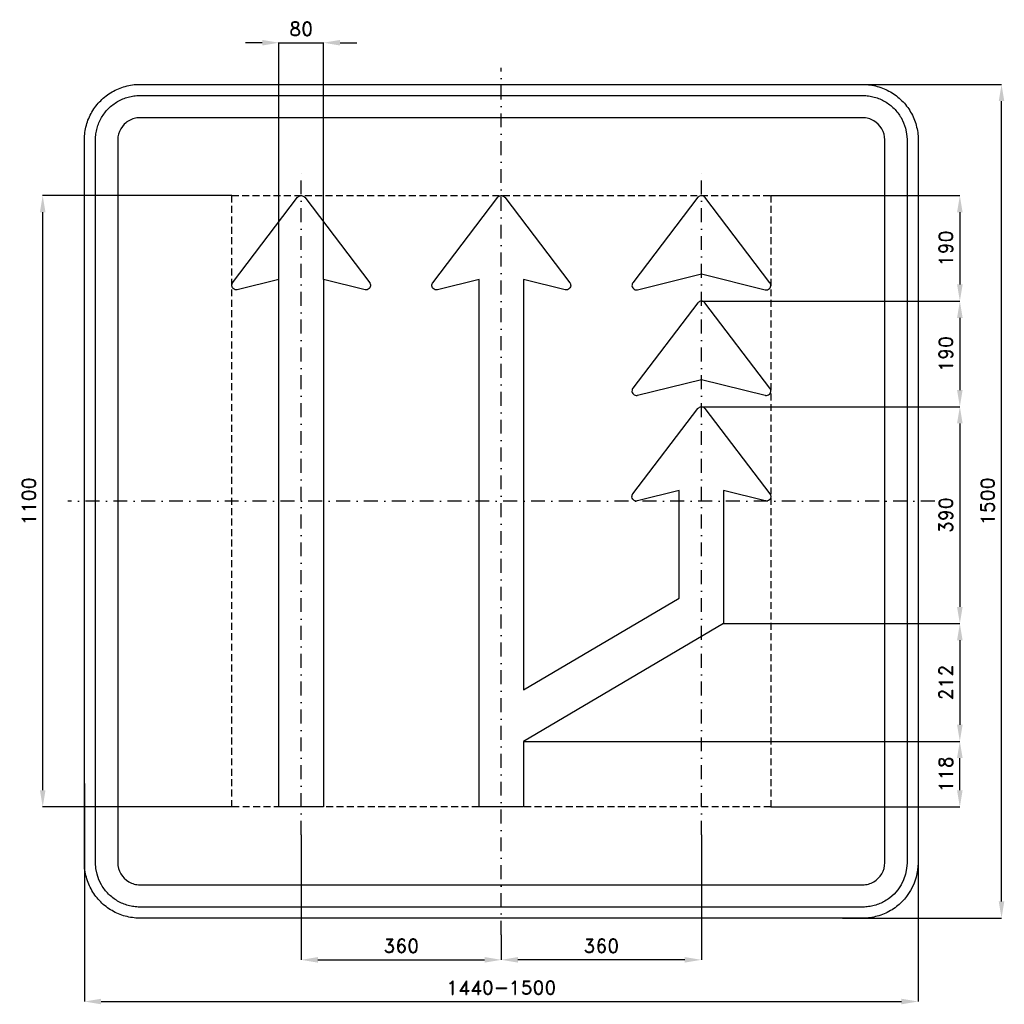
# Model space of a CAD drawing. Header units: millimetres. Extents: x -866 to 905, y -905 to 866.
import ezdxf

# ---------------------------------------------------------------- set-up
doc = ezdxf.new("R2010")
doc.units = ezdxf.units.MM
doc.header["$LTSCALE"] = 5
doc.linetypes.add('ČERCHOVANÁX2', pattern=[2, 1, -0.5, 0, -0.5])
doc.linetypes.add('ČÁRKOVANÁX2', pattern=[1.5, 1, -0.5])
doc.layers.add('Kóty', color=2, linetype='Continuous')
doc.layers.add('Značka', color=7, linetype='Continuous')
doc.styles.get("Standard").update_dxf_attribs({"font": 'romand.shx', "height": 25})
doc.dimstyles.get("Standard").update_dxf_attribs({"dimtxt": 25, "dimasz": 30, "dimexe": 0.18, "dimexo": 0.0625, "dimgap": 12.5, "dimtad": 1, "dimdec": 0, "dimzin": 0, "dimdsep": 46, "dimtxsty": 'Standard', "dimcen": 0.09, "dimadec": 0, "dimazin": 0, "dimtfac": 1, "dimtdec": 0, "dimtofl": 0, "dimtmove": 0, "dimatfit": 3, "dimfxl": 1, "dimtolj": 1, "dimtzin": 0, "dimarcsym": 0})

# ---------------------------------------------------------------- blocks, each defined once
blk = doc.blocks.new('*D0')
at = {"layer": 'Defpoints', "color": 0, "transparency": 16777216}
for p in [(-360, -600), (0, -780.0625), (0, -825)]:
    blk.add_point(p, dxfattribs=at)
at = {"layer": 'Kóty', "color": 0, "lineweight": -2, "transparency": 16777216}
for p, q in [((-360, -600.0625), (-360, -825.18)), ((0, -780.125), (0, -825.18)), ((-330, -825), (-30, -825))]:
    blk.add_line(p, q, dxfattribs=at)
at = {"layer": 'Kóty', "color": 0, "transparency": 16777216}
for points in [[(-330, -820), (-330, -830), (-360, -825)], [(-30, -820), (-30, -830), (0, -825)]]:
    blk.add_solid(points, dxfattribs=at)
at = {"layer": 'Kóty', "color": 0, "transparency": 16777216, "insert": (-180, -800), "char_height": 25, "attachment_point": 5}
blk.add_mtext('\\A1;360', dxfattribs=at)
blk = doc.blocks.new('*D1')
at = {"layer": 'Defpoints', "color": 0, "transparency": 16777216}
for p in [(360, -600), (0, -780), (0, -825)]:
    blk.add_point(p, dxfattribs=at)
at = {"layer": 'Kóty', "color": 0, "lineweight": -2, "transparency": 16777216}
for p, q in [((360, -600.0625), (360, -825.18)), ((0, -780.0625), (0, -825.18)), ((330, -825), (30, -825))]:
    blk.add_line(p, q, dxfattribs=at)
at = {"layer": 'Kóty', "color": 0, "transparency": 16777216}
for points in [[(30, -820), (30, -830), (0, -825)], [(330, -820), (330, -830), (360, -825)]]:
    blk.add_solid(points, dxfattribs=at)
at = {"layer": 'Kóty', "color": 0, "transparency": 16777216, "insert": (180, -800), "char_height": 25, "attachment_point": 5}
blk.add_mtext('\\A1;360', dxfattribs=at)
blk = doc.blocks.new('*D2')
at = {"layer": 'Defpoints', "color": 0, "transparency": 16777216}
for p in [(-750, -507.4), (750, -603.9), (750, -900)]:
    blk.add_point(p, dxfattribs=at)
at = {"layer": 'Kóty', "color": 0, "lineweight": -2, "transparency": 16777216}
for p, q in [((-750, -507.5), (-750, -900.2)), ((750, -603.9), (750, -900.2)), ((-720, -900), (720, -900))]:
    blk.add_line(p, q, dxfattribs=at)
at = {"layer": 'Kóty', "color": 0, "transparency": 16777216}
for points in [[(-720, -895), (-720, -905), (-750, -900)], [(720, -895), (720, -905), (750, -900)]]:
    blk.add_solid(points, dxfattribs=at)
at = {"layer": 'Kóty', "color": 0, "transparency": 16777216, "insert": (0, -875), "char_height": 25, "attachment_point": 5}
blk.add_mtext('\\A1;1440-1500', dxfattribs=at)
blk = doc.blocks.new('*D3')
at = {"layer": 'Defpoints', "color": 0, "transparency": 16777216}
for p in [(-825, 550), (-484.79, 550), (-484.8, -550)]:
    blk.add_point(p, dxfattribs=at)
at = {"layer": 'Kóty', "color": 0, "lineweight": -2, "transparency": 16777216}
for p, q in [((-484.8525, 550), (-825.18, 550)), ((-825, -520), (-825, 520)), ((-484.8625, -550), (-825.18, -550))]:
    blk.add_line(p, q, dxfattribs=at)
at = {"layer": 'Kóty', "color": 0, "transparency": 16777216}
for points in [[(-830, 520), (-820, 520), (-825, 550)], [(-830, -520), (-820, -520), (-825, -550)]]:
    blk.add_solid(points, dxfattribs=at)
at = {"layer": 'Kóty', "color": 0, "transparency": 16777216, "insert": (-850, 0), "char_height": 25, "attachment_point": 5, "rotation": 90}
blk.add_mtext('\\A1;1100', dxfattribs=at)
blk = doc.blocks.new('*D4')
at = {"layer": 'Defpoints', "color": 0, "transparency": 16777216}
for p in [(609.8, 750), (900, 750), (613.8, -750)]:
    blk.add_point(p, dxfattribs=at)
at = {"layer": 'Kóty', "color": 0, "lineweight": -2, "transparency": 16777216}
for p, q in [((609.8, 750), (900.2, 750)), ((900, -720), (900, 720)), ((613.8, -750), (900.2, -750))]:
    blk.add_line(p, q, dxfattribs=at)
at = {"layer": 'Kóty', "color": 0, "transparency": 16777216}
for points in [[(895, 720), (905, 720), (900, 750)], [(895, -720), (905, -720), (900, -750)]]:
    blk.add_solid(points, dxfattribs=at)
at = {"layer": 'Kóty', "color": 0, "transparency": 16777216, "insert": (875, 0), "char_height": 25, "attachment_point": 5, "rotation": 90}
blk.add_mtext('\\A1;1500', dxfattribs=at)
blk = doc.blocks.new('*D5')
at = {"layer": 'Defpoints', "color": 0, "transparency": 16777216}
for p in [(-320, 825), (-400, 399.21), (-320, 399.21)]:
    blk.add_point(p, dxfattribs=at)
at = {"layer": 'Kóty', "color": 0, "lineweight": -2, "transparency": 16777216}
for p, q in [((-430, 825), (-460, 825)), ((-400, 399.2725), (-400, 825.18)), ((-320, 399.2725), (-320, 825.18)), ((-290, 825), (-260, 825))]:
    blk.add_line(p, q, dxfattribs=at)
at = {"layer": 'Kóty', "color": 0, "transparency": 16777216}
for points in [[(-430, 830), (-430, 820), (-400, 825)], [(-290, 830), (-290, 820), (-320, 825)]]:
    blk.add_solid(points, dxfattribs=at)
at = {"layer": 'Kóty', "color": 0, "transparency": 16777216, "insert": (-360, 850), "char_height": 25, "attachment_point": 5}
blk.add_mtext('\\A1;80', dxfattribs=at)
blk = doc.blocks.new('*D6')
at = {"layer": 'Defpoints', "color": 0, "transparency": 16777216}
for p in [(484.8, 550), (360, 360), (825, 360)]:
    blk.add_point(p, dxfattribs=at)
at = {"layer": 'Kóty', "color": 0, "lineweight": -2, "transparency": 16777216}
for p, q in [((484.8625, 550), (825.18, 550)), ((825, 520), (825, 390)), ((360.0625, 360), (825.18, 360))]:
    blk.add_line(p, q, dxfattribs=at)
at = {"layer": 'Kóty', "color": 0, "transparency": 16777216}
for points in [[(820, 520), (830, 520), (825, 550)], [(820, 390), (830, 390), (825, 360)]]:
    blk.add_solid(points, dxfattribs=at)
at = {"layer": 'Kóty', "color": 0, "transparency": 16777216, "insert": (800, 455), "char_height": 25, "attachment_point": 5, "rotation": 90}
blk.add_mtext('\\A1;190', dxfattribs=at)
blk = doc.blocks.new('*D7')
at = {"layer": 'Defpoints', "color": 0, "transparency": 16777216}
for p in [(410.1, 360), (360, 170), (825, 170)]:
    blk.add_point(p, dxfattribs=at)
at = {"layer": 'Kóty', "color": 0, "lineweight": -2, "transparency": 16777216}
for p, q in [((410.1, 360), (825.2, 360)), ((825, 330), (825, 200)), ((360.1, 170), (825.2, 170))]:
    blk.add_line(p, q, dxfattribs=at)
at = {"layer": 'Kóty', "color": 0, "transparency": 16777216}
for points in [[(820, 330), (830, 330), (825, 360)], [(820, 200), (830, 200), (825, 170)]]:
    blk.add_solid(points, dxfattribs=at)
at = {"layer": 'Kóty', "color": 0, "transparency": 16777216, "insert": (800, 265), "char_height": 25, "attachment_point": 5, "rotation": 90}
blk.add_mtext('\\A1;190', dxfattribs=at)
blk = doc.blocks.new('*D8')
at = {"layer": 'Defpoints', "color": 0, "transparency": 16777216}
for p in [(433.3, 170), (400.1, -220), (825, -220)]:
    blk.add_point(p, dxfattribs=at)
at = {"layer": 'Kóty', "color": 0, "lineweight": -2, "transparency": 16777216}
for p, q in [((433.4, 170), (825.2, 170)), ((825, 140), (825, -190)), ((400.1, -220), (825.2, -220))]:
    blk.add_line(p, q, dxfattribs=at)
at = {"layer": 'Kóty', "color": 0, "transparency": 16777216}
for points in [[(820, 140), (830, 140), (825, 170)], [(820, -190), (830, -190), (825, -220)]]:
    blk.add_solid(points, dxfattribs=at)
at = {"layer": 'Kóty', "color": 0, "transparency": 16777216, "insert": (800, -25), "char_height": 25, "attachment_point": 5, "rotation": 90}
blk.add_mtext('\\A1;390', dxfattribs=at)
blk = doc.blocks.new('*D9')
at = {"layer": 'Defpoints', "color": 0, "transparency": 16777216}
for p in [(400, -220), (40, -432), (825, -432)]:
    blk.add_point(p, dxfattribs=at)
at = {"layer": 'Kóty', "color": 0, "lineweight": -2, "transparency": 16777216}
for p, q in [((400.0625, -220), (825.18, -220)), ((825, -250), (825, -402)), ((40.0625, -432), (825.18, -432))]:
    blk.add_line(p, q, dxfattribs=at)
at = {"layer": 'Kóty', "color": 0, "transparency": 16777216}
for points in [[(820, -250), (830, -250), (825, -220)], [(820, -402), (830, -402), (825, -432)]]:
    blk.add_solid(points, dxfattribs=at)
at = {"layer": 'Kóty', "color": 0, "transparency": 16777216, "insert": (800, -326), "char_height": 25, "attachment_point": 5, "rotation": 90}
blk.add_mtext('\\A1;212', dxfattribs=at)
blk = doc.blocks.new('*D10')
at = {"layer": 'Defpoints', "color": 0, "transparency": 16777216}
for p in [(40.0625, -432), (825, -432), (484.8, -550)]:
    blk.add_point(p, dxfattribs=at)
at = {"layer": 'Kóty', "color": 0, "lineweight": -2, "transparency": 16777216}
for p, q in [((40.125, -432), (825.18, -432)), ((825, -520), (825, -462)), ((484.8625, -550), (825.18, -550))]:
    blk.add_line(p, q, dxfattribs=at)
at = {"layer": 'Kóty', "color": 0, "transparency": 16777216}
for points in [[(820, -462), (830, -462), (825, -432)], [(820, -520), (830, -520), (825, -550)]]:
    blk.add_solid(points, dxfattribs=at)
at = {"layer": 'Kóty', "color": 0, "transparency": 16777216, "insert": (800, -491), "char_height": 25, "attachment_point": 5, "rotation": 90}
blk.add_mtext('\\A1;118', dxfattribs=at)

msp = doc.modelspace()

# ---------------------------------------------------------------- linework, layer by layer
at = {"layer": 'Kóty'}
msp.add_lwpolyline([(-400, 825), (-320, 825)], dxfattribs=at)
at = {"layer": 'Značka', "color": 6, "linetype": 'ČERCHOVANÁX2', "ltscale": 5}
for points in [[(0, -780), (0, 780)], [(-360, -600), (-360, 600)], [(360, -600), (360, 600)], [(780, 0), (-780, 0)]]:
    msp.add_lwpolyline(points, dxfattribs=at)
at = {"layer": 'Značka', "color": 5}
for points in [[(-650, -750), (-650.39, -749.9988), (-650.79, -749.9969, -0.032183), (-663.7, -749.0925, -0.0354395), (-676.39, -746.4557, -0.036257), (-688.66, -742.3068, -0.0344302), (-700.23, -736.4713, -0.0337135), (-711, -729.2849, -0.034097), (-720.71, -720.7107, -0.0342145), (-729.29, -711.0064, -0.0342268), (-736.47, -700.2266, -0.0340428), (-742.27, -688.6512, -0.0334252), (-746.46, -676.3873, -0.0341747), (-749.14, -663.6918, -0.0367361), (-750, -650.785), (-750, -650.393), (-750, -650), (-750, 650), (-750, 650.39), (-750, 650.79, -0.0321975), (-749.09, 663.7, -0.0354674), (-746.46, 676.39, -0.0363203), (-742.31, 688.66, -0.0344709), (-736.47, 700.23, -0.0337211), (-729.29, 711, -0.0340992), (-720.71, 720.71, -0.0342018), (-711.01, 729.29, -0.0342246), (-700.23, 736.47, -0.0340515), (-688.65, 742.27, -0.0334153), (-676.39, 746.46, -0.0341236), (-663.69, 749.14, -0.0367442), (-650.79, 750), (-650.39, 750), (-650, 750), (650, 750), (650.39, 750), (650.79, 750, -0.0321821), (663.7, 749.09, -0.0354474), (676.39, 746.46, -0.0362719), (688.66, 742.31, -0.0344334), (700.23, 736.47, -0.0337229), (711, 729.28, -0.0340912), (720.71, 720.71, -0.0342207), (729.29, 711.01, -0.0342246), (736.47, 700.23, -0.0340384), (742.27, 688.65, -0.0334249), (746.46, 676.39, -0.034173), (749.14, 663.69, -0.0367364), (750, 650.79), (750, 650.39), (750, 650), (750, -650), (750, -650.393), (750, -650.785), (749.09, -663.6978), (746.46, -676.3873), (742.31, -688.6591), (736.47, -700.2266), (729.28, -711.0042, -0.0341063), (720.71, -720.7107, -0.0342027), (711.01, -729.2931, -0.034227), (700.23, -736.4713, -0.0340442), (688.65, -742.2651, -0.0334113), (676.39, -746.4557, -0.0341218), (663.69, -749.1355, -0.0367434), (650.79, -749.9969), (650.39, -749.9989), (650, -750), (-650, -750)], [(-650, -730), (-650.31, -729.9991), (-650.63, -729.9975, -0.0321839), (-660.96, -729.274, -0.035448), (-671.11, -727.1646, -0.0362817), (-680.93, -723.8454, -0.0344216), (-690.18, -719.1771, -0.0337453), (-698.8, -713.4279, -0.0341022), (-706.57, -706.5685, -0.034186), (-713.43, -698.8051, -0.0342028), (-719.18, -690.1812), (-723.81, -680.921), (-727.16, -671.1098), (-729.31, -660.9534), (-730, -650.628), (-730, -650.314), (-730, -650), (-730, 650), (-730, 650.31), (-730, 650.63, -0.0321794), (-729.27, 660.96, -0.0354889), (-727.16, 671.11, -0.0362814), (-723.85, 680.93, -0.0344198), (-719.18, 690.18, -0.033728), (-713.43, 698.8, -0.0340731), (-706.57, 706.57, -0.0342387), (-698.81, 713.43, -0.0341991), (-690.18, 719.18, -0.0340344), (-680.92, 723.81, -0.0334143), (-671.11, 727.16, -0.0341236), (-660.95, 729.31, -0.0367402), (-650.63, 730), (-650.31, 730), (-650, 730), (650, 730), (650.31, 730), (650.63, 730, -0.032183), (660.96, 729.27, -0.0354467), (671.11, 727.16, -0.0362744), (680.93, 723.85, -0.0344144), (690.18, 719.18, -0.033745), (698.8, 713.43, -0.0340968), (706.57, 706.57, -0.0341871), (713.43, 698.81, -0.0342063), (719.18, 690.18), (723.81, 680.92), (727.16, 671.11), (729.31, 660.95), (730, 650.63), (730, 650.31), (730, 650), (730, -650), (730, -650.314), (730, -650.628), (729.27, -660.9582), (727.16, -671.1098), (723.85, -680.9273), (719.18, -690.1812), (713.43, -698.8034), (706.57, -706.5685), (698.81, -713.4345, -0.0342057), (690.18, -719.1771, -0.0340314), (680.92, -723.8121, -0.0334215), (671.11, -727.1646, -0.0341218), (660.95, -729.3084, -0.0367439), (650.63, -729.9975), (650.31, -729.9991), (650, -730), (-650, -730)], [(-650, -690), (650, -690), (650.16, -689.9995), (650.31, -689.9988, 0.0321848), (655.48, -689.637, 0.0354594), (660.55, -688.5823, 0.0362767), (665.46, -686.9227), (670.09, -684.5885), (674.4, -681.714), (678.28, -678.2843), (681.72, -674.4026), (684.59, -670.0906), (686.91, -665.4605), (688.58, -660.5549), (689.65, -655.4767), (690, -650.314), (690, -650.157), (690, -650), (690, 650), (690, 650.16), (690, 650.31), (689.64, 655.48), (688.58, 660.55), (686.92, 665.46), (684.59, 670.09), (681.71, 674.4), (678.28, 678.28), (674.4, 681.72), (670.09, 684.59), (665.46, 686.91, 0.0334086), (660.55, 688.58, 0.0341855), (655.48, 689.65, 0.0367465), (650.31, 690), (650.16, 690), (650, 690), (-650, 690), (-650.16, 690), (-650.31, 690, 0.0321848), (-655.48, 689.64, 0.0354579), (-660.55, 688.58, 0.0362712), (-665.46, 686.92, 0.0343823), (-670.09, 684.59, 0.0336505), (-674.4, 681.71), (-678.28, 678.28), (-681.72, 674.4), (-684.59, 670.09), (-686.91, 665.46), (-688.58, 660.55), (-689.65, 655.48), (-690, 650.31), (-690, 650.16), (-690, 650), (-690, -650), (-690, -650.157), (-690, -650.314), (-689.64, -655.4791), (-688.58, -660.5549), (-686.92, -665.4636), (-684.59, -670.0906), (-681.71, -674.4017), (-678.28, -678.2843), (-674.4, -681.7172), (-670.09, -684.5885), (-665.46, -686.9061, 0.0334044), (-660.55, -688.5823, 0.0341611), (-655.48, -689.6542, 0.0367494), (-650.31, -689.9988), (-650.16, -689.9996), (-650, -690)], [(-320, -550), (-400, -550), (-400, 375.21), (-400, 399.21), (-475, 380.66), (-475.4, 380.58), (-475.7, 380.51), (-477.3, 380.43), (-478.9, 380.68), (-480.7, 381.38), (-482.3, 382.54), (-483.6, 384.03), (-484.4, 385.8), (-484.9, 387.72), (-484.8, 389.68), (-484.4, 391.22), (-483.7, 392.62), (-483.5, 392.95), (-483.3, 393.27), (-366.4, 546.85), (-366.1, 547.13), (-365.9, 547.41), (-364.8, 548.4), (-363.6, 549.17), (-361.8, 549.8), (-360, 550, -0.0609936), (-358.2, 549.8), (-356.4, 549.17), (-355.2, 548.41), (-354.1, 547.41), (-353.9, 547.13), (-353.6, 546.85), (-236.7, 393.27), (-236.5, 392.95), (-236.3, 392.62), (-235.6, 391.21), (-235.2, 389.68), (-235.1, 387.72), (-235.6, 385.8), (-236.4, 384.03), (-237.7, 382.54), (-239.3, 381.39), (-241.1, 380.68), (-242.7, 380.42, -0.0574543), (-244.3, 380.51), (-244.6, 380.58), (-245, 380.66), (-320, 399.21), (-320, 375.21), (-320, -550)], [(40, -339.159), (320, -174.27), (320, -4.791), (320, 19.209), (245, 0.661), (244.6, 0.58), (244.3, 0.51), (242.7, 0.428), (241.1, 0.676), (239.3, 1.381), (237.7, 2.535), (236.4, 4.027), (235.6, 5.797), (235.1, 7.716), (235.2, 9.684), (235.6, 11.219), (236.3, 12.622), (236.5, 12.951), (236.7, 13.272), (353.6, 166.845), (353.9, 167.13), (354.1, 167.41), (355.2, 168.401), (356.4, 169.168), (358.2, 169.802), (360, 170, -0.0609936), (361.8, 169.799), (363.6, 169.168), (364.8, 168.406), (365.9, 167.41), (366.1, 167.131), (366.4, 166.845), (483.3, 13.272), (483.5, 12.95), (483.7, 12.622), (484.4, 11.214), (484.8, 9.684), (484.9, 7.718), (484.4, 5.797), (483.6, 4.026), (482.3, 2.535), (480.7, 1.386), (478.9, 0.676), (477.3, 0.42, -0.0574932), (475.7, 0.51), (475.4, 0.58), (475, 0.661), (400, 19.209), (400, -4.791), (400, -220), (40, -432), (40, -550), (-40, -550), (-40, 375.21), (-40, 399.21), (-115, 380.66), (-115.4, 380.58), (-115.7, 380.51), (-117.3, 380.43), (-118.9, 380.68), (-120.7, 381.38), (-122.3, 382.54), (-123.6, 384.03), (-124.4, 385.8), (-124.9, 387.72), (-124.8, 389.68), (-124.4, 391.22), (-123.7, 392.62), (-123.5, 392.95), (-123.3, 393.27), (-6.4, 546.85), (-6.1, 547.13), (-5.9, 547.41), (-4.8, 548.4), (-3.6, 549.17), (-1.8, 549.8), (0, 550, -0.0609936), (1.8, 549.8), (3.6, 549.17), (4.8, 548.41), (5.9, 547.41), (6.1, 547.13), (6.4, 546.85), (123.3, 393.27), (123.5, 392.95), (123.7, 392.62), (124.4, 391.21), (124.8, 389.68), (124.9, 387.72), (124.4, 385.8), (123.6, 384.03), (122.3, 382.54), (120.7, 381.39), (118.9, 380.68), (117.3, 380.42, -0.0574543), (115.7, 380.51), (115.4, 380.58), (115, 380.66), (40, 399.21), (40, 375.21), (40, -339.159)], [(475, 380.66), (475.4, 380.58), (475.7, 380.51), (477.3, 380.43), (478.9, 380.68), (480.7, 381.38), (482.3, 382.54), (483.6, 384.03), (484.4, 385.8), (484.9, 387.72), (484.8, 389.68), (484.4, 391.22), (483.7, 392.62), (483.5, 392.95), (483.3, 393.27), (366.4, 546.85), (366.1, 547.13), (365.9, 547.41), (364.8, 548.4), (363.6, 549.17), (361.8, 549.8), (360, 550, 0.0609936), (358.2, 549.8), (356.4, 549.17), (355.2, 548.41), (354.1, 547.41), (353.9, 547.13), (353.6, 546.85), (236.7, 393.27), (236.5, 392.95), (236.3, 392.62), (235.6, 391.21), (235.2, 389.68), (235.1, 387.72), (235.6, 385.8), (236.4, 384.03), (237.7, 382.54), (239.3, 381.39), (241.1, 380.68), (242.7, 380.42, 0.0574543), (244.3, 380.51), (244.6, 380.58), (245, 380.66), (360, 409.11), (475, 380.66)], [(475, 190.661), (475.4, 190.58), (475.7, 190.51), (477.3, 190.428), (478.9, 190.676), (480.7, 191.381), (482.3, 192.535), (483.6, 194.027), (484.4, 195.797), (484.9, 197.716), (484.8, 199.684), (484.4, 201.219), (483.7, 202.622), (483.5, 202.951), (483.3, 203.272), (366.4, 356.85), (366.1, 357.13), (365.9, 357.41), (364.8, 358.4), (363.6, 359.17), (361.8, 359.8), (360, 360, 0.0609936), (358.2, 359.8), (356.4, 359.17), (355.2, 358.41), (354.1, 357.41), (353.9, 357.13), (353.6, 356.85), (236.7, 203.272), (236.5, 202.95), (236.3, 202.622), (235.6, 201.214), (235.2, 199.684), (235.1, 197.718), (235.6, 195.797), (236.4, 194.026), (237.7, 192.535), (239.3, 191.386), (241.1, 190.676), (242.7, 190.42, 0.0574932), (244.3, 190.51), (244.6, 190.58), (245, 190.661), (360, 219.106), (475, 190.661)]]:
    msp.add_lwpolyline(points, format="xyb", dxfattribs=at)
at = {"layer": 'Značka', "color": 6, "linetype": 'ČÁRKOVANÁX2', "ltscale": 2.5}
msp.add_lwpolyline([(-484.8, -550), (-484.8, 550), (484.8, 550), (484.8, -550), (-484.8, -550)], dxfattribs=at)

# ---------------------------------------------------------------- dimensions: what is measured, and where the dimension line sits
at = {"layer": 'Kóty'}
for base, p1, p2, picture, middle in [((-320, 825), (-400, 399.21), (-320, 399.21), '*D5', (-360, 850)), ((0, -825), (-360, -600), (0, -780.0625), '*D0', (-180, -800)), ((0, -825), (360, -600), (0, -780), '*D1', (180, -800))]:
    dim = msp.add_linear_dim(base=base, p1=p1, p2=p2, dimstyle='Standard', dxfattribs=at)
    dim.commit()
    dim.dimension.update_dxf_attribs({"geometry": picture, "text_midpoint": middle})
for base, p1, p2, picture, middle in [((900, 750), (613.7639, -750), (609.7605, 750), '*D4', (875, 0)), ((-825, 550), (-484.8, -550), (-484.79, 550), '*D3', (-850, 0)), ((825, 360), (484.8, 550), (360, 360), '*D6', (800, 455)), ((825, 170), (410.0766, 360), (360, 170), '*D7', (800, 265)), ((825, -220), (433.2947, 170), (400.0625, -220), '*D8', (800, -25)), ((825, -432), (400, -220), (40, -432), '*D9', (800, -326)), ((825, -432), (484.8, -550), (40.0625, -432), '*D10', (800, -491))]:
    dim = msp.add_linear_dim(base=base, p1=p1, p2=p2, angle=90, dimstyle='Standard', dxfattribs=at)
    dim.commit()
    dim.dimension.update_dxf_attribs({"geometry": picture, "text_midpoint": middle})
dim = msp.add_linear_dim(base=(750, -900), p1=(-750, -507.4144), p2=(750, -603.8615), text='1440-1500', dimstyle='Standard', dxfattribs=at)
dim.commit()
dim.dimension.update_dxf_attribs({"geometry": '*D2', "text_midpoint": (0, -875)})

doc.saveas('drawing.dxf')
